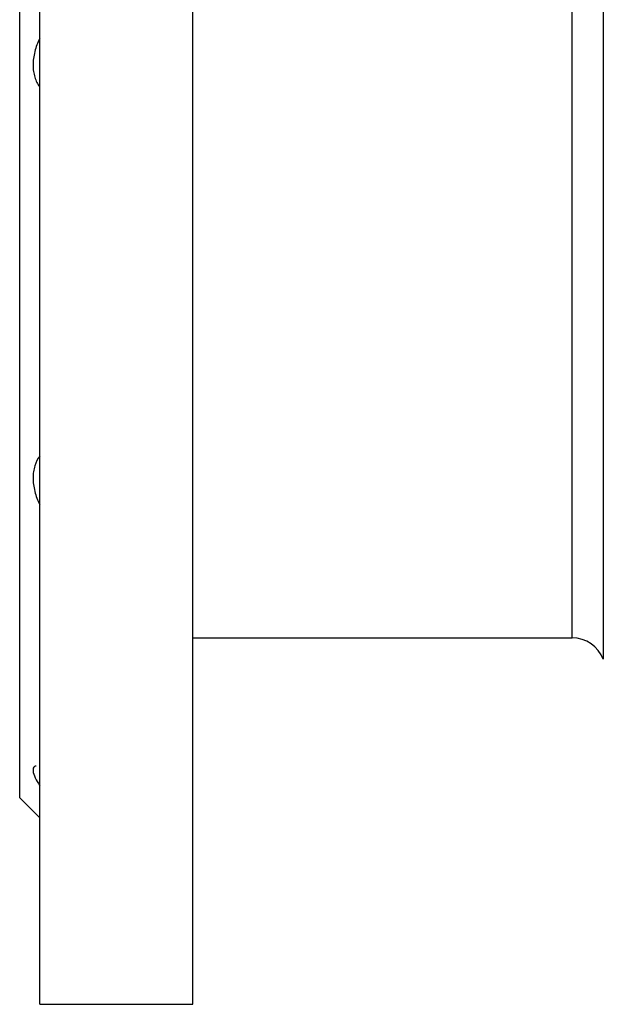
# Model space of a CAD drawing. Header units: millimetres. Extents: x -172 to 275, y -110 to 173.
# Tile 1 of 18: x -172 to -85, y -110 to 38. Entities that reach past the tile are written whole.
import ezdxf

# ---------------------------------------------------------------- set-up
doc = ezdxf.new("R2010")
doc.units = ezdxf.units.MM

msp = doc.modelspace()

# ---------------------------------------------------------------- linework, layer by layer
at = {"color": 7, "linetype": 'Continuous', "lineweight": 25}
for p, q in [((-169.5, -110), (-169.5, 110)), ((-146.5, -110), (-146.5, 110)), ((-172.5, -79), (-172.5, 79)), ((-146.5, -55), (-89.57, -55)), ((-172.5, -79), (-169.5, -82)), ((-169.5, -110), (-146.5, -110))]:
    msp.add_line(p, q, dxfattribs=at)
at = {"color": 1, "linetype": 'Continuous', "lineweight": 25}
for p, q in [((-84.91, 58.21), (-84.91, -58.21)), ((-89.57, -55), (-89.57, 55))]:
    msp.add_line(p, q, dxfattribs=at)
at = {"color": 7, "linetype": 'Continuous', "lineweight": 25}
msp.add_arc((-89.57, -60), 5, 21.0141, 90, dxfattribs=at)
for points, knots in [([(-169.5, 34.98), (-169.81, 34.34), (-170.06, 33.68), (-170.32, 32.67), (-170.39, 32.33), (-170.48, 31.66), (-170.5, 31.33), (-170.5, 30.84), (-170.49, 30.68), (-170.47, 30.36), (-170.45, 30.2), (-170.39, 29.75), (-170.32, 29.46), (-170.15, 28.9), (-170.04, 28.64), (-169.79, 28.15), (-169.65, 27.92), (-169.5, 27.71)], [0, 0, 0, 0, 0.25, 0.25, 0.375, 0.375, 0.5, 0.5, 0.5625, 0.5625, 0.625, 0.625, 0.75, 0.75, 0.875, 0.875, 1, 1, 1, 1]), ([(-169.5, -27.71), (-169.81, -28.13), (-170.06, -28.62), (-170.32, -29.45), (-170.39, -29.75), (-170.48, -30.35), (-170.5, -30.67), (-170.5, -31.15), (-170.49, -31.32), (-170.47, -31.65), (-170.45, -31.82), (-170.39, -32.32), (-170.32, -32.66), (-170.15, -33.34), (-170.04, -33.67), (-169.79, -34.33), (-169.65, -34.66), (-169.5, -34.98)], [0, 0, 0, 0, 0.25, 0.25, 0.375, 0.375, 0.5, 0.5, 0.5625, 0.5625, 0.625, 0.625, 0.75, 0.75, 0.875, 0.875, 1, 1, 1, 1]), ([(-170.04, -74.25), (-170.12, -74.26), (-170.47, -74.29), (-170.57, -74.87), (-170.27, -75.91), (-169.75, -76.77), (-169.5, -77.18)], [0, 0, 0, 0, 0.096355, 0.426217, 0.729767, 1, 1, 1, 1])]:
    msp.add_open_spline(points, degree=3, knots=knots, dxfattribs=at)

doc.saveas('drawing.dxf')
